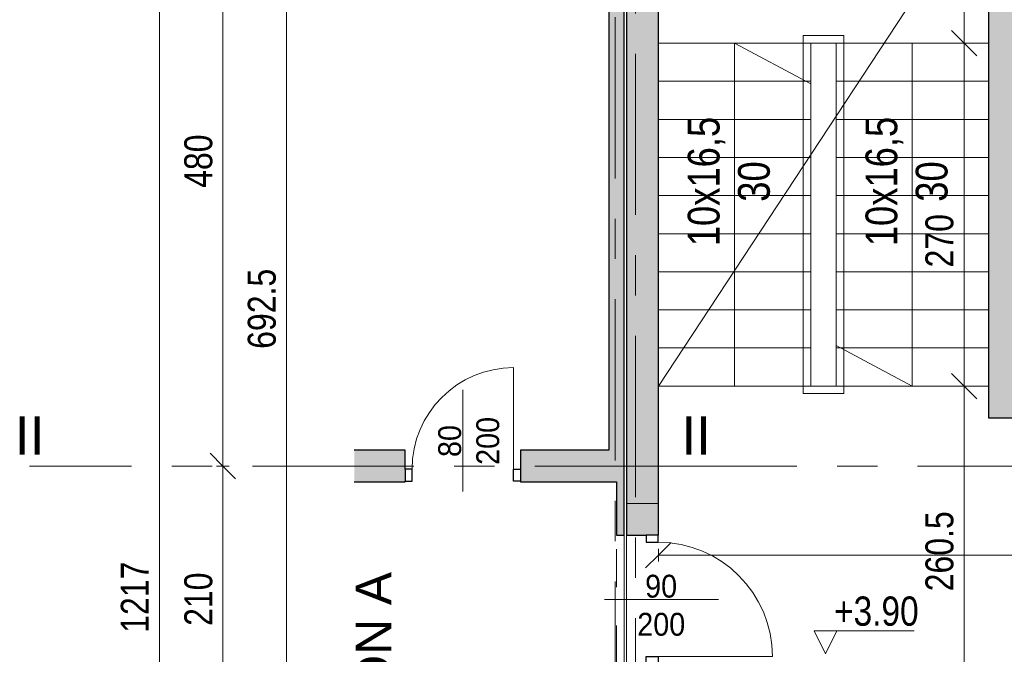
# Model space of a CAD drawing. Header units: centimetres. Extents: x -1737 to 22393, y -8842 to 3760.
# Tile 20 of 44: x -1711 to -935, y 2905 to 3405. Entities that reach past the tile are written whole.
import ezdxf

# ---------------------------------------------------------------- set-up
doc = ezdxf.new("R2010")
doc.units = ezdxf.units.CM
doc.linetypes.add('Dash', pattern=[60, 30, -30])
doc.linetypes.add('Oś', pattern=[222.25, 127, -31.75, 31.75, -31.75])
for name, color, linetype, lineweight in [('A-ANNO-DIMS', 211, 'Continuous', 13), ('A-ANNO-DIMS-100', 211, 'Continuous', 13), ('A-ANNO-NOTE', 131, 'Continuous', 9), ('A-AREA', 32, 'Continuous', 9), ('A-DETL-GENF', 92, 'Continuous', 9), ('A-DETL-MEDM', 33, 'Continuous', 25), ('A-DETL-THIN', 151, 'Continuous', 9), ('A-DOOR', 31, 'Continuous', 13), ('A-DOOR-HDLN', 31, 'Dash', 9), ('A-FLOR', 192, 'Continuous', 13), ('A-WALL', 113, 'Continuous', 13), ('G-ANNO-DIMS', 111, 'Continuous', 13), ('G-ANNO-TEXT', 231, 'Continuous', 13), ('S-GRID', 1, 'Continuous', 13), ('S-GRID-IDEN', 1, 'Continuous', 13), ('S-STRS', 31, 'Continuous', 9)]:
    doc.layers.add(name, color=color, linetype=linetype, lineweight=lineweight)
doc.styles.add('Arial', font='arial.ttf', dxfattribs={"width": 0.9, "height": 18})
doc.styles.add('Arial Narrow_1', font='ARIALN.TTF', dxfattribs={"height": 22})
doc.styles.add('Arial Narrow_2', font='ARIALN.TTF', dxfattribs={"height": 25})
doc.styles.add('Arial Narrow_3', font='ARIALN.TTF', dxfattribs={"height": 23})
doc.styles.add('Arial_1', font='arial.ttf', dxfattribs={"height": 30})
doc.styles.add('Arial_4', font='arial.ttf', dxfattribs={"height": 28})
doc.dimstyles.new('Diagonal_1_100__0_1_', dxfattribs={"dimscale": 30.48, "dimtxt": 22.515481, "dimasz": 0.656168, "dimexe": 0.164042, "dimexo": 0.0625, "dimgap": 0.065617, "dimtad": 1, "dimdec": 1, "dimrnd": 0.1, "dimdsep": 46, "dimtxsty": 'Arial Narrow_1', "dimblk1": 'OBLIQUE', "dimblk2": 'OBLIQUE', "dimsah": 1, "dimcen": 0.09, "dimazin": 0, "dimtfac": 1, "dimtdec": 4, "dimtix": 1, "dimtmove": 0, "dimatfit": 3, "dimfxl": 0.164042, "dimfxlon": 1, "dimtvp": 1, "dimtolj": 1, "dimtzin": 0, "dimarcsym": 2})
doc.dimstyles.new('Diagonal_1_100__0_1__2', dxfattribs={"dimscale": 30.48, "dimtxt": 22.515481, "dimasz": 0.656168, "dimexe": 0.164042, "dimexo": 0.0625, "dimgap": 0.065617, "dimtad": 1, "dimdec": 1, "dimrnd": 0.1, "dimdsep": 46, "dimtxsty": 'Arial Narrow_1', "dimblk1": 'OBLIQUE', "dimblk2": 'OBLIQUE', "dimsah": 1, "dimcen": 0.09, "dimazin": 0, "dimtfac": 1, "dimtdec": 4, "dimtix": 1, "dimtmove": 2, "dimatfit": 3, "dimfxl": 0.164042, "dimfxlon": 1, "dimtvp": 1, "dimtolj": 1, "dimtzin": 0, "dimarcsym": 2})

# ---------------------------------------------------------------- blocks, each defined once
blk = doc.blocks.new('DRZWI 1S - automatyczna etykieta - Drzwi 80-2146370-3_piętro I __3_90 m_ - stan istniejący')
at = {"layer": 'A-DETL-GENF', "color": 253}
for p, q in [((-45.5, -2.5), (-45.5, -12.05)), ((-40, -2.5), (-45.5, -2.5)), ((-40, -12.05), (-40, -2.5)), ((45.5, -2.5), (40, -2.5)), ((40, -2.5), (40, -12.05)), ((45.5, -12.05), (45.5, -2.5)), ((-45.5, -12.05), (-40, -12.05)), ((40, -12.05), (45.5, -12.05))]:
    blk.add_line(p, q, dxfattribs=at)
at = {"layer": 'A-DETL-MEDM', "color": 53}
for p, q in [((-40, -2.5), (-45.5, -2.5)), ((-45.5, -2.5), (-45.5, -12.05)), ((-40, -12.05), (-40, -2.5)), ((40, -12.05), (40, -2.5)), ((40, -2.5), (45.5, -2.5)), ((45.5, -2.5), (45.5, -12.05)), ((-45.5, -12.05), (-40, -12.05)), ((45.5, -12.05), (40, -12.05))]:
    blk.add_line(p, q, dxfattribs=at)
at = {"layer": 'A-DOOR', "color": 9}
blk.add_line((40, -2.5), (40, 77.5), dxfattribs=at)
blk.add_arc((40, -2.5), 80, 90, 180, dxfattribs=at)
blk = doc.blocks.new('OTWOR_DRZWIOWY_NIEZABUDOWANY - 101x205-2182288-3_piętro I __3_90 m_ - stan istniejący')
at = {"layer": 'A-DOOR-HDLN', "color": 253}
for p, q in [((-50.5, 3), (50.5, 3)), ((-50.5, -3), (50.5, -3))]:
    blk.add_line(p, q, dxfattribs=at)
blk = doc.blocks.new('Pawilon A_rvt-1-3_piętro I __3_90 m_ - stan istniejący')
at = {"layer": 'A-WALL'}
blk.add_hatch(color=10, dxfattribs=at).paths.add_polyline_path([(-1240.62, 3040.83), (-1234.62, 3040.83), (-1234.62, 3523.33), (-1246.62, 3523.33), (-1246.62, 3040.83)], flags=0)
h = blk.add_hatch(color=10, dxfattribs=at)
h.paths.add_polyline_path([(-1447.13, 3040.83), (-1407.12, 3040.83), (-1407.12, 3065.83), (-1447.13, 3065.83), (-1447.13, 3041.28)], flags=0)
h.paths.add_polyline_path([(-1316.12, 3040.83), (-1246.62, 3040.83), (-1246.62, 3065.83), (-1316.12, 3065.83), (-1316.12, 3041.28)], flags=0)
h = blk.add_hatch(color=10, dxfattribs=at)
h.paths.add_polyline_path([(-1240.62, 2843.33), (-1234.62, 2843.33), (-1234.62, 2897.83), (-1240.62, 2897.83), (-1240.62, 2855.83)], flags=0)
h.paths.add_polyline_path([(-1240.62, 2998.83), (-1234.62, 2998.83), (-1234.62, 3040.83), (-1240.62, 3040.83)], flags=0)
at = {"layer": 'A-ANNO-NOTE', "color": 133, "lineweight": 13}
blk.add_line((-1361.62, 3033.33), (-1361.62, 3113.33), dxfattribs=at)
at = {"layer": 'A-FLOR', "color": 9}
blk.add_line((-1234.62, 2897.83), (-1234.62, 2998.83), dxfattribs=at)
at = {"layer": 'A-WALL', "color": 53, "lineweight": 25}
for p, q in [((-1246.62, 3523.33), (-1246.62, 3065.83)), ((-1234.62, 3040.83), (-1234.62, 3523.33)), ((-1407.12, 3065.83), (-1447.13, 3065.83)), ((-1407.12, 3050.83), (-1407.12, 3065.83)), ((-1246.62, 3065.83), (-1316.12, 3065.83)), ((-1316.12, 3065.83), (-1316.12, 3050.83)), ((-1447.13, 3040.83), (-1407.12, 3040.83)), ((-1407.12, 3040.83), (-1407.12, 3041.28)), ((-1316.12, 3041.28), (-1316.12, 3040.83)), ((-1316.12, 3040.83), (-1246.62, 3040.83)), ((-1246.62, 3040.83), (-1240.62, 3040.83)), ((-1240.62, 3040.83), (-1240.62, 2998.83)), ((-1234.62, 2998.83), (-1234.62, 3040.83)), ((-1240.62, 2998.83), (-1234.62, 2998.83))]:
    blk.add_line(p, q, dxfattribs=at)
at = {"layer": 'S-GRID', "linetype": 'Oś'}
for p, q in [((-1241.62, 2168.65), (-1241.62, 3739.04)), ((-1177.97, 3053.33), (-1702.93, 3053.33))]:
    blk.add_line(p, q, dxfattribs=at)
at = {"color": 9, "lineweight": 13}
blk.add_blockref('DRZWI 1S - automatyczna etykieta - Drzwi 80-2146370-3_piętro I __3_90 m_ - stan istniejący', (-1361.62, 3053.33), dxfattribs=at)
at = {"color": 9, "lineweight": 13, "rotation": 89.99999999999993}
blk.add_blockref('OTWOR_DRZWIOWY_NIEZABUDOWANY - 101x205-2182288-3_piętro I __3_90 m_ - stan istniejący', (-1237.62, 2948.33), dxfattribs=at)
at = {"layer": 'A-ANNO-NOTE', "lineweight": 211, "char_height": 18, "attachment_point": 5, "rotation": 90, "line_spacing_factor": 0.936439, "style": 'Arial'}
for s, insert, width in [('\\pxqc,t6.35,12.7,19.05,25.4,31.75,38.1,44.45,50.8,57.15,63.5,69.85,76.2,82.55,88.9,95.25,101.6,107.95,114.3,120.65,127,133.35,139.7,146.05,152.4,158.75,165.1,171.45,177.8,184.15,190.5,196.85,203.2;{200}', (-1341.86, 3073.11), 38.07), ('\\pxqc,t6.35,12.7,19.05,25.4,31.75,38.1,44.45,50.8,57.15,63.5,69.85,76.2,82.55,88.9,95.25,101.6,107.95,114.3,120.65,127,133.35,139.7,146.05,152.4,158.75,165.1,171.45,177.8,184.15,190.5,196.85,203.2;{80}', (-1371.86, 3073.02), 25.65)]:
    blk.add_mtext(s, dxfattribs=dict(at, insert=insert, width=width))
at = {"layer": 'S-GRID-IDEN', "char_height": 30, "width": 24.5, "attachment_point": 5, "line_spacing_factor": 0.936439, "style": 'Arial_1'}
for insert in [(-1702.8, 3077.39), (-1177.84, 3077.39)]:
    blk.add_mtext('\\pxqc,t4.23333,8.46667,12.7,16.93333,21.16667,25.4,29.63333,33.86667,38.1,42.33333,46.56667,50.8,55.03333,59.26667,63.5,67.73333,71.96667,76.2,80.43333,84.66667,88.9,93.13333,97.36667,101.6,105.83333,110.06667,114.3,118.53333,122.76667,127,131.23333,135.46667;{II}', dxfattribs=dict(at, insert=insert))
blk = doc.blocks.new('DRZWI 1S - Drzwi 90-1815595-3_piętro I __3_90 m_ - stan istniejący')
at = {"layer": 'A-DETL-GENF'}
for p, q in [((-50.5, 12.35), (-50.5, 2.8)), ((-45, 12.35), (-50.5, 12.35)), ((-45, 2.8), (-45, 12.35)), ((50.5, 12.35), (45, 12.35)), ((45, 12.35), (45, 2.8)), ((50.5, 2.8), (50.5, 12.35)), ((-50.5, 2.8), (-45, 2.8)), ((45, 2.8), (50.5, 2.8))]:
    blk.add_line(p, q, dxfattribs=at)
at = {"layer": 'A-DETL-MEDM'}
for p, q in [((-45, 12.35), (-50.5, 12.35)), ((-50.5, 12.35), (-50.5, 2.8)), ((-45, 2.8), (-45, 12.35)), ((45, 2.8), (45, 12.35)), ((45, 12.35), (50.5, 12.35)), ((50.5, 12.35), (50.5, 2.8)), ((-50.5, 2.8), (-45, 2.8)), ((50.5, 2.8), (45, 2.8))]:
    blk.add_line(p, q, dxfattribs=at)
at = {"layer": 'A-DOOR'}
blk.add_line((45, 12.35), (45, 102.35), dxfattribs=at)
blk.add_arc((45, 12.35), 90, 90, 180, dxfattribs=at)
blk = doc.blocks.new('DIMBLOCK9-3_piętro I __3_90 m_ - stan istniejący')
at = {"layer": 'A-ANNO-DIMS-100'}
for p, q in [((-1550.57, 3053.33), (-1560.57, 3063.33)), ((-1545.57, 3053.33), (-1555.57, 3053.33)), ((-1550.57, 2843.33), (-1550.57, 3053.33)), ((-1550.57, 3053.33), (-1540.57, 3043.33)), ((-1550.57, 3053.33), (-1545.57, 3053.33)), ((-1550.57, 2843.33), (-1560.57, 2853.33)), ((-1545.57, 2843.33), (-1555.57, 2843.33)), ((-1550.57, 2843.33), (-1540.57, 2833.33)), ((-1550.57, 2843.33), (-1545.57, 2843.33))]:
    blk.add_line(p, q, dxfattribs=at)
at = {"layer": 'A-ANNO-DIMS-100', "color": 0, "insert": (-1581, 2927.42), "char_height": 22, "width": 50.1774, "attachment_point": 1, "rotation": 90, "line_spacing_factor": 0.974696, "style": 'Arial Narrow_1'}
blk.add_mtext('210', dxfattribs=at)
blk = doc.blocks.new('_Oblique')
at = {"color": 0, "linetype": 'ByBlock', "lineweight": -2}
blk.add_line((-0.5, -0.5), (0.5, 0.5), dxfattribs=at)
blk = doc.blocks.new('DIMBLOCK10-3_piętro I __3_90 m_ - stan istniejący')
at = {"layer": 'A-ANNO-DIMS-100'}
for p, q in [((-1550.57, 3533.33), (-1560.57, 3543.33)), ((-1545.57, 3533.33), (-1555.57, 3533.33)), ((-1550.57, 3053.33), (-1550.57, 3533.33)), ((-1550.57, 3533.33), (-1540.57, 3523.33)), ((-1550.57, 3533.33), (-1545.57, 3533.33)), ((-1550.57, 3053.33), (-1560.57, 3063.33)), ((-1545.57, 3053.33), (-1555.57, 3053.33)), ((-1550.57, 3053.33), (-1540.57, 3043.33)), ((-1550.57, 3053.33), (-1545.57, 3053.33))]:
    blk.add_line(p, q, dxfattribs=at)
at = {"layer": 'A-ANNO-DIMS-100', "color": 0, "insert": (-1581, 3272.42), "char_height": 22, "width": 50.1774, "attachment_point": 1, "rotation": 90, "line_spacing_factor": 0.974696, "style": 'Arial Narrow_1'}
blk.add_mtext('480', dxfattribs=at)
blk = doc.blocks.new('DIMBLOCK14-3_piętro I __3_90 m_ - stan istniejący')
at = {"layer": 'A-ANNO-DIMS-100'}
for p, q in [((-1600.57, 3558.33), (-1610.57, 3568.33)), ((-1595.57, 3558.33), (-1605.57, 3558.33)), ((-1600.57, 2341.33), (-1600.57, 3558.33)), ((-1600.57, 3558.33), (-1590.57, 3548.33)), ((-1600.57, 3558.33), (-1595.57, 3558.33)), ((-1600.57, 2341.33), (-1610.57, 2351.33)), ((-1605.57, 2341.33), (-1595.57, 2341.33)), ((-1600.57, 2341.33), (-1605.57, 2341.33)), ((-1600.57, 2341.33), (-1590.57, 2331.33))]:
    blk.add_line(p, q, dxfattribs=at)
at = {"layer": 'A-ANNO-DIMS-100', "color": 0, "insert": (-1631, 2921.95), "char_height": 22, "width": 66.9031, "attachment_point": 1, "rotation": 90, "line_spacing_factor": 0.974696, "style": 'Arial Narrow_1'}
blk.add_mtext('1217', dxfattribs=at)
blk = doc.blocks.new('DIMBLOCK121-3_piętro I __3_90 m_ - stan istniejący')
at = {"layer": 'A-ANNO-DIMS-100'}
for p, q in [((-966.82, 3116.33), (-976.82, 3126.33)), ((-971.82, 3116.33), (-961.82, 3116.33)), ((-966.82, 3116.33), (-971.82, 3116.33)), ((-966.82, 2855.83), (-966.82, 3116.33)), ((-966.82, 3116.33), (-956.82, 3106.33)), ((-966.82, 2855.83), (-976.82, 2865.83)), ((-971.82, 2855.83), (-961.82, 2855.83)), ((-966.82, 2855.83), (-971.82, 2855.83)), ((-966.82, 2855.83), (-956.82, 2845.83))]:
    blk.add_line(p, q, dxfattribs=at)
at = {"layer": 'A-ANNO-DIMS-100', "color": 0, "insert": (-997.26, 2954.63), "char_height": 22, "width": 75.4805, "attachment_point": 1, "rotation": 90, "line_spacing_factor": 0.974696, "style": 'Arial Narrow_1'}
blk.add_mtext('260.5', dxfattribs=at)
blk = doc.blocks.new('DIMBLOCK122-3_piętro I __3_90 m_ - stan istniejący')
at = {"layer": 'A-ANNO-DIMS-100'}
for p, q in [((-966.82, 3386.33), (-976.82, 3396.33)), ((-971.82, 3386.33), (-961.82, 3386.33)), ((-966.82, 3386.33), (-971.82, 3386.33)), ((-966.82, 3116.33), (-966.82, 3386.33)), ((-966.82, 3386.33), (-956.82, 3376.33)), ((-966.82, 3116.33), (-976.82, 3126.33)), ((-971.82, 3116.33), (-961.82, 3116.33)), ((-966.82, 3116.33), (-971.82, 3116.33)), ((-966.82, 3116.33), (-956.82, 3106.33))]:
    blk.add_line(p, q, dxfattribs=at)
at = {"layer": 'A-ANNO-DIMS-100', "color": 0, "insert": (-997.26, 3209.72), "char_height": 22, "width": 50.1774, "attachment_point": 1, "rotation": 90, "line_spacing_factor": 0.974696, "style": 'Arial Narrow_1'}
blk.add_mtext('270', dxfattribs=at)
blk = doc.blocks.new('DIMBLOCK123-3_piętro I __3_90 m_ - stan istniejący')
at = {"layer": 'A-ANNO-DIMS-100'}
for p, q in [((-966.82, 3511.33), (-976.82, 3521.33)), ((-971.82, 3511.33), (-961.82, 3511.33)), ((-966.82, 3511.33), (-971.82, 3511.33)), ((-966.82, 3386.33), (-966.82, 3511.33)), ((-966.82, 3511.33), (-956.82, 3501.33)), ((-966.82, 3386.33), (-976.82, 3396.33)), ((-971.82, 3386.33), (-961.82, 3386.33)), ((-966.82, 3386.33), (-971.82, 3386.33)), ((-966.82, 3386.33), (-956.82, 3376.33))]:
    blk.add_line(p, q, dxfattribs=at)
at = {"layer": 'A-ANNO-DIMS-100', "color": 0, "insert": (-997.26, 3425.59), "char_height": 22, "width": 50.1774, "attachment_point": 1, "rotation": 90, "line_spacing_factor": 0.974696, "style": 'Arial Narrow_1'}
blk.add_mtext('125', dxfattribs=at)
blk = doc.blocks.new('DIMBLOCK125-3_piętro I __3_90 m_ - stan istniejący')
at = {"layer": 'A-ANNO-DIMS-100'}
for p, q in [((-1207.62, 2983.12), (-1197.62, 2993.12)), ((-1207.62, 2978.12), (-1207.62, 2988.12)), ((-524.62, 2983.12), (-514.62, 2993.12)), ((-524.62, 2978.12), (-524.62, 2988.12)), ((-1207.62, 2983.12), (-1217.62, 2973.12)), ((-524.62, 2983.12), (-1207.62, 2983.12)), ((-1207.62, 2983.12), (-1207.62, 2978.12)), ((-524.62, 2983.12), (-534.62, 2973.12)), ((-524.62, 2983.12), (-524.62, 2978.12))]:
    blk.add_line(p, q, dxfattribs=at)
at = {"layer": 'A-ANNO-DIMS-100', "color": 0, "insert": (-887.03, 3013.55), "char_height": 22, "width": 50.1774, "attachment_point": 1, "line_spacing_factor": 0.974696, "style": 'Arial Narrow_1'}
blk.add_mtext('683', dxfattribs=at)
blk = doc.blocks.new('DIMBLOCK157-3_piętro I __3_90 m_ - stan istniejący')
at = {"layer": 'A-ANNO-DIMS-100'}
for p, q in [((-1500.57, 3523.33), (-1510.57, 3533.33)), ((-1495.57, 3523.33), (-1505.57, 3523.33)), ((-1500.57, 2830.83), (-1500.57, 3523.33)), ((-1500.57, 3523.33), (-1490.57, 3513.33)), ((-1500.57, 3523.33), (-1495.57, 3523.33)), ((-1500.57, 2830.83), (-1510.57, 2840.83)), ((-1495.57, 2830.83), (-1505.57, 2830.83)), ((-1500.57, 2830.83), (-1490.57, 2820.83)), ((-1500.57, 2830.83), (-1495.57, 2830.83))]:
    blk.add_line(p, q, dxfattribs=at)
at = {"layer": 'A-ANNO-DIMS-100', "color": 0, "insert": (-1531, 3145.63), "char_height": 22, "width": 75.4805, "attachment_point": 1, "rotation": 90, "line_spacing_factor": 0.974696, "style": 'Arial Narrow_1'}
blk.add_mtext('692.5', dxfattribs=at)
blk = doc.blocks.new('Spot Elevations - Kota wyk 2-385235-3_piętro I __3_90 m_ - stan istniejący')
at = {"layer": 'G-ANNO-DIMS'}
for p, q in [((0, 0), (-0.09, 0.18)), ((-0.09, 0.18), (0.6992, 0.18)), ((0, 0), (0.09, 0.18))]:
    blk.add_line(p, q, dxfattribs=at)

msp = doc.modelspace()

# ---------------------------------------------------------------- hatches: boundary and pattern name
at = {"layer": 'A-WALL'}
msp.add_hatch(color=9, dxfattribs=at).paths.add_polyline_path([(-947.62, 3116.33), (-922.62, 3116.33), (-922.62, 3511.33), (-947.62, 3511.33), (-947.62, 3332.02)], flags=0)
h = msp.add_hatch(color=9, dxfattribs=at)
h.paths.add_polyline_path([(-1232.62, 2855.83), (-1207.62, 2855.83), (-1207.62, 2872.83), (-1232.62, 2872.83), (-1232.62, 2862.32)], flags=0)
h.paths.add_polyline_path([(-1232.62, 3023.83), (-1207.62, 3023.83), (-1207.62, 3489.33), (-1232.62, 3489.33), (-1232.62, 3097.17)], flags=0)
h = msp.add_hatch(color=9, dxfattribs=at)
h.paths.add_polyline_path([(-947.62, 3091.33), (-876.62, 3091.33), (-876.62, 3116.33), (-947.62, 3116.33), (-947.62, 3097.17)], flags=0)
h.paths.add_polyline_path([(-730.62, 3091.33), (-730.62, 3116.33), (-755.62, 3116.33), (-755.62, 3091.33)], flags=0)
h.paths.add_polyline_path([(-629.62, 3091.33), (-484.62, 3091.33), (-484.62, 3116.33), (-629.62, 3116.33), (-629.62, 3097.17)], flags=0)
h.paths.add_polyline_path([(-363.62, 3091.33), (-246.62, 3091.33), (-246.62, 3116.33), (-363.62, 3116.33), (-363.62, 3097.17)], flags=0)
h.paths.add_polyline_path([(-155.62, 3091.33), (-44.62, 3091.33), (-44.62, 3103.83), (-31.62, 3103.83), (-31.62, 3116.33), (-155.62, 3116.33), (-155.62, 3097.17)], flags=0)
h = msp.add_hatch(color=9, dxfattribs=at)
h.paths.add_polyline_path([(-1217.32, 2872.83), (-1207.62, 2872.83), (-1207.62, 2897.83), (-1232.62, 2897.83), (-1232.62, 2872.83)], flags=0)
h.paths.add_polyline_path([(-1217.32, 2998.83), (-1207.62, 2998.83), (-1207.62, 3023.83), (-1232.62, 3023.83), (-1232.62, 2998.83)], flags=0)

# ---------------------------------------------------------------- linework, layer by layer
at = {"layer": 'A-ANNO-NOTE', "lineweight": 13}
msp.add_line((-1250.12, 2948.33), (-1160.12, 2948.33), dxfattribs=at)
at = {"layer": 'A-AREA'}
msp.add_line((-1207.62, 3116.33), (-947.66, 3511.29), dxfattribs=at)
at = {"layer": 'A-DETL-THIN'}
for p, q in [((-1093.62, 3392.33), (-1061.62, 3392.33)), ((-1093.62, 3110.33), (-1093.62, 3392.33)), ((-1061.62, 3392.33), (-1061.62, 3110.33)), ((-1147.62, 3116.33), (-1147.62, 3386.33)), ((-1147.62, 3386.33), (-1087.62, 3354.33)), ((-1007.62, 3386.33), (-1007.62, 3116.33)), ((-1007.62, 3116.33), (-1067.62, 3148.33)), ((-1061.62, 3110.33), (-1093.62, 3110.33))]:
    msp.add_line(p, q, dxfattribs=at)
at = {"layer": 'A-FLOR'}
for p, q in [((-947.62, 3116.33), (-1207.62, 3116.33)), ((-1232.62, 2998.83), (-1232.62, 2897.83))]:
    msp.add_line(p, q, dxfattribs=at)
at = {"layer": 'A-WALL', "color": 7, "lineweight": 25}
for p, q in [((-1232.62, 3523.33), (-1232.62, 2998.83)), ((-947.62, 3511.33), (-947.62, 3091.33)), ((-1207.62, 2998.83), (-1207.62, 3489.33)), ((-947.62, 3091.33), (-876.62, 3091.33)), ((-1232.62, 2998.83), (-1217.32, 2998.83)), ((-1207.77, 2998.83), (-1207.62, 2998.83))]:
    msp.add_line(p, q, dxfattribs=at)
at = {"layer": 'A-WALL'}
msp.add_line((-1232.62, 3023.83), (-1207.62, 3023.83), dxfattribs=at)
at = {"layer": 'S-GRID', "linetype": 'Oś'}
for p, q in [((-1225.62, 3600.33), (-1225.62, 2843.33)), ((-1225.62, 3053.33), (1897.1, 3053.33))]:
    msp.add_line(p, q, dxfattribs=at)
at = {"layer": 'S-STRS'}
for p, q in [((-1207.62, 3386.33), (-1087.62, 3386.33)), ((-1207.62, 3386.33), (-1087.62, 3386.33)), ((-1087.62, 3386.33), (-1067.62, 3386.33)), ((-1087.62, 3356.33), (-1087.62, 3386.33)), ((-947.62, 3386.33), (-1067.62, 3386.33)), ((-1067.62, 3386.33), (-1067.62, 3356.33)), ((-947.62, 3386.33), (-1067.62, 3386.33)), ((-1207.62, 3356.33), (-1087.62, 3356.33)), ((-1207.62, 3356.33), (-1087.62, 3356.33)), ((-1087.62, 3326.33), (-1087.62, 3356.33)), ((-1067.62, 3356.33), (-1067.62, 3326.33)), ((-947.62, 3356.33), (-1067.62, 3356.33)), ((-947.62, 3356.33), (-1067.62, 3356.33)), ((-1207.62, 3326.33), (-1087.62, 3326.33)), ((-1207.62, 3326.33), (-1087.62, 3326.33)), ((-1087.62, 3296.33), (-1087.62, 3326.33)), ((-1067.62, 3326.33), (-1067.62, 3296.33)), ((-947.62, 3326.33), (-1067.62, 3326.33)), ((-947.62, 3326.33), (-1067.62, 3326.33)), ((-1207.62, 3296.33), (-1087.62, 3296.33)), ((-1207.62, 3296.33), (-1087.62, 3296.33)), ((-1087.62, 3266.33), (-1087.62, 3296.33)), ((-1067.62, 3296.33), (-1067.62, 3266.33)), ((-947.62, 3296.33), (-1067.62, 3296.33)), ((-947.62, 3296.33), (-1067.62, 3296.33)), ((-1207.62, 3266.33), (-1087.62, 3266.33)), ((-1207.62, 3266.33), (-1087.62, 3266.33)), ((-1087.62, 3236.33), (-1087.62, 3266.33)), ((-1067.62, 3266.33), (-1067.62, 3236.33)), ((-947.62, 3266.33), (-1067.62, 3266.33)), ((-947.62, 3266.33), (-1067.62, 3266.33)), ((-1207.62, 3236.33), (-1087.62, 3236.33)), ((-1207.62, 3236.33), (-1087.62, 3236.33)), ((-1087.62, 3206.33), (-1087.62, 3236.33)), ((-1067.62, 3236.33), (-1067.62, 3206.33)), ((-947.62, 3236.33), (-1067.62, 3236.33)), ((-947.62, 3236.33), (-1067.62, 3236.33)), ((-1207.62, 3206.33), (-1087.62, 3206.33)), ((-1207.62, 3206.33), (-1087.62, 3206.33)), ((-1087.62, 3176.33), (-1087.62, 3206.33)), ((-1067.62, 3206.33), (-1067.62, 3176.33)), ((-947.62, 3206.33), (-1067.62, 3206.33)), ((-947.62, 3206.33), (-1067.62, 3206.33)), ((-1207.62, 3176.33), (-1087.62, 3176.33)), ((-1207.62, 3176.33), (-1087.62, 3176.33)), ((-1087.62, 3146.33), (-1087.62, 3176.33)), ((-1067.62, 3176.33), (-1067.62, 3146.33)), ((-947.62, 3176.33), (-1067.62, 3176.33)), ((-947.62, 3176.33), (-1067.62, 3176.33)), ((-1207.62, 3146.33), (-1087.62, 3146.33)), ((-1207.62, 3146.33), (-1087.62, 3146.33)), ((-1087.62, 3116.33), (-1087.62, 3146.33)), ((-1067.62, 3146.33), (-1067.62, 3116.33)), ((-947.62, 3146.33), (-1067.62, 3146.33)), ((-947.62, 3146.33), (-1067.62, 3146.33)), ((-947.62, 3116.33), (-1067.62, 3116.33))]:
    msp.add_line(p, q, dxfattribs=at)

# ---------------------------------------------------------------- block references
at = {"lineweight": 5}
msp.add_blockref('Pawilon A_rvt-1-3_piętro I __3_90 m_ - stan istniejący', (0, 0), dxfattribs=at)
at = {"layer": 'A-DOOR', "rotation": 270.0000000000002}
msp.add_blockref('DRZWI 1S - Drzwi 90-1815595-3_piętro I __3_90 m_ - stan istniejący', (-1220.12, 2948.33), dxfattribs=at)
at = {"layer": 'G-ANNO-DIMS', "xscale": 99.99999999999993, "yscale": 99.99999999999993, "zscale": 99.99999999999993}
msp.add_blockref('Spot Elevations - Kota wyk 2-385235-3_piętro I __3_90 m_ - stan istniejący', (-1075.94, 2905.46), dxfattribs=at)

# ---------------------------------------------------------------- texts
at = {"layer": 'A-ANNO-NOTE', "lineweight": 211, "char_height": 18, "attachment_point": 5, "line_spacing_factor": 0.936439, "style": 'Arial'}
for s, insert, width in [('\\pxqc,t6.35,12.7,19.05,25.4,31.75,38.1,44.45,50.8,57.15,63.5,69.85,76.2,82.55,88.9,95.25,101.6,107.95,114.3,120.65,127,133.35,139.7,146.05,152.4,158.75,165.1,171.45,177.8,184.15,190.5,196.85,203.2;{90}', (-1205.43, 2958.56), 25.65), ('\\pxqc,t6.35,12.7,19.05,25.4,31.75,38.1,44.45,50.8,57.15,63.5,69.85,76.2,82.55,88.9,95.25,101.6,107.95,114.3,120.65,127,133.35,139.7,146.05,152.4,158.75,165.1,171.45,177.8,184.15,190.5,196.85,203.2;{200}', (-1205.34, 2928.56), 38.07)]:
    msp.add_mtext(s, dxfattribs=dict(at, insert=insert, width=width))
at = {"layer": 'G-ANNO-DIMS', "insert": (-1069.25, 2950.56), "char_height": 23, "width": 79.9367, "attachment_point": 1, "line_spacing_factor": 0.974696, "style": 'Arial Narrow_3'}
msp.add_mtext('+3.90', dxfattribs=at)
at = {"layer": 'G-ANNO-TEXT', "color": 7, "char_height": 25, "width": 103.525, "attachment_point": 2, "rotation": 90, "line_spacing_factor": 0.949189, "style": 'Arial Narrow_2'}
for insert in [(-1184.43, 3277.41), (-1044.43, 3277.41)]:
    msp.add_mtext('\\pxqc,t5.08,10.16,15.24,20.32,25.4,30.48,35.56,40.64,45.72,50.8,55.88,60.96,66.04,71.12,76.2,81.28,86.36,91.44,96.52,101.6,106.68,111.76,116.84,121.92,127,132.08,137.16,142.24,147.32,152.4,157.48,162.56;{10x16,5\\P30}', dxfattribs=dict(at, insert=insert))

# ---------------------------------------------------------------- dimensions: what is measured, and where the dimension line sits
at = {"layer": 'A-ANNO-DIMS'}
for base, p1, p2, angle, override, picture, middle in [((-1600.57, 3558.33), (-1605.57, 2341.33), (-1595.57, 3558.33), 90, {"dimpost": '<>', "dimfxl": 1217.041084}, 'DIMBLOCK14-3_piętro I __3_90 m_ - stan istniejący', (-1613.61, 2949.83)), ((-1550.57, 3533.33), (-1545.57, 3053.33), (-1545.57, 3533.33), 90, {"dimpost": '<>', "dimfxl": 480}, 'DIMBLOCK10-3_piętro I __3_90 m_ - stan istniejący', (-1563.8, 3293.33)), ((-1500.57, 3523.33), (-1495.57, 2830.83), (-1495.57, 3523.33), 90, {"dimpost": '<>', "dimfxl": 692.5}, 'DIMBLOCK157-3_piętro I __3_90 m_ - stan istniejący', (-1513.8, 3177.08)), ((-966.82, 3116.33), (-971.82, 2855.83), (-971.82, 3116.33), 90, {"dimpost": '<>', "dimfxl": 260.5}, 'DIMBLOCK121-3_piętro I __3_90 m_ - stan istniejący', (-980.06, 2986.08)), ((-1550.57, 3053.33), (-1545.57, 2843.33), (-1545.57, 3053.33), 90, {"dimpost": '<>', "dimfxl": 210}, 'DIMBLOCK9-3_piętro I __3_90 m_ - stan istniejący', (-1563.8, 2948.33)), ((-1207.62, 2983.12), (-524.62, 2978.12), (-1207.62, 2978.12), 0, {"dimpost": '<>', "dimfxl": 683}, 'DIMBLOCK125-3_piętro I __3_90 m_ - stan istniejący', (-866.12, 2996.35))]:
    dim = msp.add_linear_dim(base=base, p1=p1, p2=p2, angle=angle, dimstyle='Diagonal_1_100__0_1_', override=override, dxfattribs=at)
    dim.commit()
    dim.dimension.update_dxf_attribs({"geometry": picture, "text_midpoint": middle})
for base, p1, p2, override, picture, middle in [((-966.82, 3511.33), (-971.82, 3386.33), (-971.82, 3511.33), {"dimpost": '<>', "dimfxl": 125}, 'DIMBLOCK123-3_piętro I __3_90 m_ - stan istniejący', (-982.59, 3450.68)), ((-966.82, 3386.33), (-971.82, 3116.33), (-971.82, 3386.33), {"dimpost": '<>', "dimfxl": 270}, 'DIMBLOCK122-3_piętro I __3_90 m_ - stan istniejący', (-982.59, 3234.81))]:
    dim = msp.add_linear_dim(base=base, p1=p1, p2=p2, angle=90, dimstyle='Diagonal_1_100__0_1__2', override=override, dxfattribs=at)
    dim.commit()
    dim.dimension.update_dxf_attribs({"geometry": picture, "text_midpoint": middle, "dimtype": 160, "text_rotation": 90})

# ---------------------------------------------------------------- next in the draw order: texts
at = {"layer": 'G-ANNO-TEXT', "color": 7, "insert": (-1445.96, 2752.53), "char_height": 28, "width": 219.776, "attachment_point": 1, "rotation": 90, "line_spacing_factor": 0.936439, "style": 'Arial_4', "bg_fill": 3, "box_fill_scale": 1.25, "bg_fill_color": 256, "bg_fill_true_color": 13158600, "bg_fill_transparency": 0}
msp.add_mtext('\\pxt4.53571,9.07143,13.60714,18.14286,22.67857,27.21429,31.75,36.28571,40.82143,45.35714,49.89286,54.42857,58.96429,63.5,68.03571,72.57143,77.10714,81.64286,86.17857,90.71429,95.25,99.78571,104.32143,108.85714,113.39286,117.92857,122.46429,127,131.53571,136.07143,140.60714,145.14286;{PAWILON A}', dxfattribs=at)

doc.saveas('drawing.dxf')
